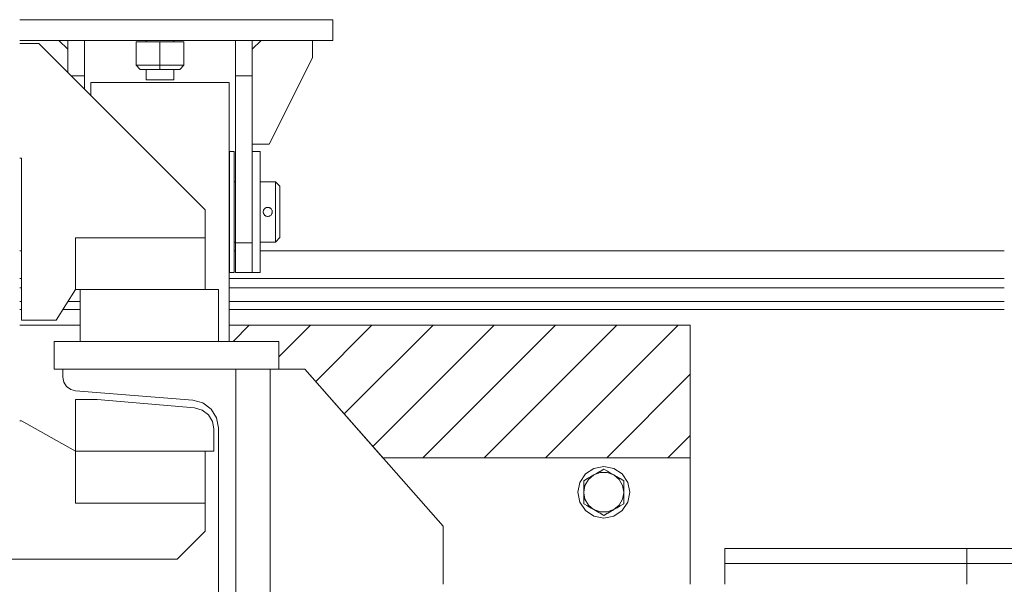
# Model space of a CAD drawing. Header units: millimetres. Extents: x 53056 to 116131, y -669674 to -625124.
# Tile 243 of 256: x 71697 to 72267, y -635462 to -635135. Entities that reach past the tile are written whole.
import ezdxf

# ---------------------------------------------------------------- set-up
doc = ezdxf.new("R2010")
doc.units = ezdxf.units.MM
doc.header["$MEASUREMENT"] = 0
doc.linetypes.add('DGN Style 1', pattern=[536.1990872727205, 0.8921781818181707, -535.3069090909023])
for name, color, linetype, lineweight in [('Main Cradle', 7, 'Continuous', 0), ('Main Cradle Blocks', 7, 'Continuous', 0), ('Main Cradle Tower', 7, 'Continuous', 0), ('Main Cradle Tower Rail Frame', 7, 'Continuous', 0), ('Side Cradle Stbd', 7, 'Continuous', 0)]:
    doc.layers.add(name, color=color, linetype=linetype, lineweight=lineweight)

# ---------------------------------------------------------------- blocks, each defined once
blk = doc.blocks.new('*U55')
at = {"linetype": 'Continuous', "lineweight": 0}
h = blk.add_hatch(dxfattribs=at)
h.set_pattern_fill('HATCH', color=30, style=0, pattern_type=2)
h.set_pattern_definition([(45, (-12635.852784, 12050.10279), (-17.71895608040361, 17.71895608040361), [])])
h.paths.add_polyline_path([(-12775.54270379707, 12083.40396477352), (-12775.54270379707, 12077.69492971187), (-12746.72273458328, 12077.69492971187), (-12746.72270369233, 12061.69492971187), (-12731.72273458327, 12061.69492971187), (-12686.59147791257, 12010.35817203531), (-12508.75592507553, 12010.35817203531), (-12508.75592507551, 12087.07755214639), (-12775.54270379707, 12087.07755214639)])
at = {"color": 30, "linetype": 'Continuous', "lineweight": 0, "flags": 128}
blk.add_lwpolyline([(-12775.54270379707, 12083.40396477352), (-12775.54270379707, 12077.69492971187), (-12746.72273458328, 12077.69492971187), (-12746.72270369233, 12061.69492971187), (-12731.72273458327, 12061.69492971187), (-12686.59147791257, 12010.35817203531), (-12508.75592507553, 12010.35817203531), (-12508.75592507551, 12087.07755214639), (-12775.54270379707, 12087.07755214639), (-12775.54270379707, 12083.40396477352)], close=True, dxfattribs=at)
at = {"layer": 'Main Cradle', "color": 7, "linetype": 'Continuous', "lineweight": 0}
for p, q in [((-12488.65262245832, 11949.07758303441), (-12488.65262245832, 11957.87633785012)), ((-12348.6526224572, 11949.07758303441), (-12348.6526224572, 11957.87633785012)), ((-12488.65328118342, 11949.07758303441), (-12488.65328118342, 11952.97755214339)), ((-12488.65951416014, 11937.07758303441), (-12488.65951416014, 11949.07755214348)), ((-12488.65592507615, 11937.07758303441), (-12488.65592507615, 11949.07755214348)), ((-12288.65592507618, 11949.07755214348), (-12348.65592507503, 11949.07755214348)), ((-12348.65592507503, 11937.07761334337), (-12348.65592507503, 11949.07755214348))]:
    blk.add_line(p, q, dxfattribs=at)
at = {"layer": 'Main Cradle', "color": 7, "linetype": 'Continuous', "lineweight": 0, "flags": 128}
for points in [[(-12348.6526224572, 11957.87633785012), (-12488.65262245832, 11957.87633785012), (-12488.65262249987, 11957.87602894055)], [(-12288.65293136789, 11957.41813110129), (-12288.65262245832, 11957.87633785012), (-12348.6526224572, 11957.87633785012)], [(-12488.65265334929, 11957.64660897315), (-12488.65328118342, 11952.97755214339), (-12488.65297227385, 11952.97755214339)], [(-12348.65592507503, 11949.07755214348), (-12488.65592507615, 11949.07755214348), (-12488.65951416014, 11949.07755214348), (-12488.65951416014, 11949.07755214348)]]:
    blk.add_lwpolyline(points, dxfattribs=at)
at = {"layer": 'Main Cradle Blocks', "color": 7, "linetype": 'Continuous', "lineweight": 0}
for p, q in [((-12861.72276547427, 12087.07755214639), (-12896.72270369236, 12087.07755214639)), ((-12508.75592507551, 12087.07755214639), (-12775.5426729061, 12087.07755214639)), ((-12508.75592507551, 12010.35820292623), (-12508.75592507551, 12087.07755214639)), ((-12508.75592507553, 12010.35817203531), (-12686.59147791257, 12010.35817203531)), ((-12508.75592507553, 12010.35817203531), (-12508.75592507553, 11937.07758303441)), ((-12558.75592507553, 12003.73317203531), (-12560.91396816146, 12002.48722527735)), ((-12553.01567359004, 12004.21636502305), (-12558.75592507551, 12005.35817203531)), ((-12556.61957636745, 12002.49975053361), (-12558.75592507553, 12003.73317203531)), ((-12568.20266614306, 11998.27909353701), (-12570.33901485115, 11997.04567203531)), ((-12564.54746996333, 12000.38942203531), (-12567.61347343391, 11997.82220618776)), ((-12560.91399670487, 12002.48720879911), (-12561.05594123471, 12002.40525708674)), ((-12552.96438018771, 12000.38942203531), (-12556.72065606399, 12001.76105100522)), ((-12549.33090692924, 11998.29163527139), (-12549.4728514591, 11998.37358698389)), ((-12547.17283529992, 11997.04567203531), (-12549.3308783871, 11998.29161879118)), ((-12570.33901485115, 11994.68896405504), (-12570.33901485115, 11997.04567203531)), ((-12547.17283529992, 11990.35817203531), (-12547.86310770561, 11994.29701685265)), ((-12547.17283529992, 11992.73225759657), (-12547.17283529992, 11990.35817203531)), ((-12570.33901485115, 11990.1272822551), (-12569.64874244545, 11986.41932721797)), ((-12570.33901485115, 11985.3917636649), (-12570.33901485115, 11983.67067203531)), ((-12570.33901485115, 11983.67067203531), (-12568.18097176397, 11982.42472527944)), ((-12568.18097176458, 11982.42472527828), (-12568.03899869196, 11982.34275708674)), ((-12568.03899869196, 11982.34275708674), (-12568.18097176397, 11982.42472527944)), ((-12552.96438018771, 11980.32692203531), (-12549.89837671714, 11982.89413788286)), ((-12549.309184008, 11982.43725053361), (-12549.96458961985, 11982.05885192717)), ((-12549.309184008, 11982.43725053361), (-12547.17283529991, 11983.67067203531)), ((-12547.17283529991, 11983.67067203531), (-12547.17283529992, 11985.3917636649)), ((-12560.89227378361, 11978.21659353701), (-12558.75592507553, 11976.98317203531)), ((-12558.75592507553, 11976.98317203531), (-12556.59788198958, 11978.22911879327)), ((-12552.96438018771, 11980.32692203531), (-12556.72065606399, 11978.9552930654)), ((-12556.59785344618, 11978.22913527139), (-12556.45590891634, 11978.31108698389))]:
    blk.add_line(p, q, dxfattribs=at)
at = {"layer": 'Main Cradle Blocks', "color": 7, "linetype": 'Continuous', "lineweight": 0, "flags": 128}
for points in [[(-12553.01567359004, 12004.21636502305), (-12548.14932335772, 12000.96477375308), (-12544.89773208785, 11996.0984235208), (-12543.75592507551, 11990.35817203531), (-12544.89773208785, 11984.61792054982), (-12548.14932335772, 11979.75157031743), (-12553.01567359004, 11976.49997904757), (-12558.75592507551, 11975.35817203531), (-12564.49617656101, 11976.49997904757), (-12569.36252679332, 11979.75157031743), (-12572.6141180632, 11984.61792054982), (-12573.75592507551, 11990.35817203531), (-12572.6141180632, 11996.0984235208), (-12569.36252679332, 12000.96477375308), (-12564.49617656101, 12004.21636502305), (-12558.75592507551, 12005.35817203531)], [(-12570.33901485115, 11990.35817203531), (-12569.64874244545, 11994.29701685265), (-12567.61347343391, 11997.82220618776)], [(-12568.20266614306, 11998.27909353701), (-12567.54726053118, 11998.65749214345), (-12566.50540664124, 11999.25900676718), (-12564.54746996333, 12000.38942203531)], [(-12564.54746996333, 12000.38942203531), (-12564.54746996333, 12000.38942203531), (-12563.80564370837, 12000.8177156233), (-12563.07120776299, 12001.24174241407), (-12561.05594123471, 12002.40525708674), (-12560.91396816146, 12002.48722527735)], [(-12564.54746996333, 12000.38942203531), (-12560.79119408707, 12001.76105100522), (-12556.72065606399, 12001.76105100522)], [(-12556.61957636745, 12002.49975053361), (-12555.96417075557, 12002.12135192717), (-12554.92231686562, 12001.51983730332), (-12552.96438018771, 12000.38942203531), (-12552.22255393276, 11999.96112844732)], [(-12552.96438018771, 12000.38942203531), (-12549.89837671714, 11997.82220618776), (-12547.86310770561, 11994.29701685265)], [(-12552.22255393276, 11999.96112844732), (-12552.22255393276, 11999.96112844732), (-12551.48811798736, 11999.53710165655), (-12549.4728514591, 11998.37358698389), (-12549.3308783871, 11998.29161879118)], [(-12570.33901485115, 11994.68896405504), (-12570.33901485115, 11994.55140160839), (-12570.33901485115, 11992.37780137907), (-12570.33901485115, 11990.35817203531), (-12570.33901485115, 11990.1272822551), (-12570.33901485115, 11987.9344735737), (-12570.33901485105, 11986.14774867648), (-12570.33901485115, 11985.3917636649)], [(-12547.17283529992, 11992.73225759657), (-12547.17283529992, 11994.5506673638), (-12547.17283529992, 11994.68896405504), (-12547.17283529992, 11997.04567203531)], [(-12564.91762757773, 11980.54063263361), (-12567.61347343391, 11982.89413788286), (-12569.64874244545, 11986.41932721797)], [(-12547.17283529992, 11990.1272822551), (-12547.86310770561, 11986.41932721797), (-12549.89837671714, 11982.89413788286)], [(-12547.17283529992, 11990.35817203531), (-12547.17283529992, 11990.1272822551), (-12547.17283529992, 11987.77890698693), (-12547.17283529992, 11986.1495671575), (-12547.17283529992, 11985.3917636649)], [(-12568.03899869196, 11982.34275708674), (-12566.02373216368, 11981.17924241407), (-12565.2892962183, 11980.7552156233), (-12564.91762757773, 11980.54063263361), (-12564.54746996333, 11980.32692203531)], [(-12556.59788198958, 11978.22911879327), (-12556.45590891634, 11978.31108698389), (-12554.44064238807, 11979.47460165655), (-12553.70620644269, 11979.89862844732), (-12552.96438018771, 11980.32692203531), (-12551.00644350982, 11981.45733730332), (-12549.96458961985, 11982.05885192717)], [(-12564.54746996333, 11980.32692203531), (-12564.54746996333, 11980.32692203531), (-12562.58953328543, 11979.19650676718), (-12561.54767939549, 11978.59499214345), (-12560.89227378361, 11978.21659353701)], [(-12564.54746996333, 11980.32692203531), (-12560.79119408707, 11978.9552930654), (-12556.72065606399, 11978.9552930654)]]:
    blk.add_lwpolyline(points, dxfattribs=at)
at = {"layer": 'Main Cradle Tower', "color": 7, "linetype": 'Continuous', "lineweight": 0}
for p, q in [((-12896.72270369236, 12263.98507645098), (-12715.54270379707, 12263.98507645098)), ((-12715.54270379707, 12251.98507778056), (-12715.54270379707, 12263.98507645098)), ((-12715.54270379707, 12251.98507778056), (-12896.72270369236, 12251.98507778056)), ((-12896.72270369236, 12251.9262371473), (-12891.04273590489, 12251.9262371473)), ((-12891.04273534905, 12251.95433032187), (-12891.54270379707, 12251.95551349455)), ((-12891.04267853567, 12251.9262371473), (-12890.43359643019, 12251.9262371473)), ((-12890.43353464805, 12251.9262371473), (-12888.69907104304, 12251.9262371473)), ((-12888.69901757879, 12251.9262371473), (-12886.10416567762, 12251.9262371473)), ((-12886.10335773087, 12251.9262371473), (-12883.04178911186, 12251.9262371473)), ((-12879.9812598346, 12251.95179898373), (-12883.04209874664, 12251.95151238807)), ((-12883.04173589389, 12251.9262371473), (-12879.98125503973, 12251.9262371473)), ((-12879.78989462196, 12251.9518169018), (-12879.98120313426, 12251.95179898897)), ((-12879.98120163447, 12251.9262371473), (-12877.38638177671, 12251.9262371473)), ((-12877.38617601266, 12251.95257293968), (-12879.78989462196, 12251.9518169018)), ((-12877.03229615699, 12251.95268424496), (-12877.38581658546, 12251.95257305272)), ((-12877.38581514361, 12251.9262371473), (-12875.65187198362, 12251.9262371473)), ((-12875.65179638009, 12251.95365679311), (-12877.03229615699, 12251.95268424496)), ((-12875.65163277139, 12251.9262371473), (-12875.04272759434, 12251.9262371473)), ((-12874.54270379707, 12251.95551349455), (-12875.04266910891, 12251.9543303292)), ((-12874.00206655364, 12251.92580028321), (-12874.00206655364, 12251.9262371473)), ((-12873.93847497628, 12251.8626892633), (-12868.91773468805, 12251.8626892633)), ((-12868.91770379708, 12233.45655488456), (-12868.91770379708, 12251.96537395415)), ((-12859.16767290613, 12251.8626892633), (-12823.54088761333, 12251.8626892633)), ((-12829.39911025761, 12251.20611623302), (-12823.54094054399, 12251.20770832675)), ((-12829.39911025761, 12251.19861552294), (-12829.39911025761, 12251.20611623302)), ((-12815.54270379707, 12251.1948188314), (-12829.39911025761, 12251.19858463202)), ((-12829.39911025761, 12237.59858613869), (-12829.39911025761, 12251.19858463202)), ((-12823.54270379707, 12251.20235043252), (-12823.53981459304, 12251.20235726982)), ((-12823.54085008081, 12251.93961760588), (-12823.54091008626, 12251.20238556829)), ((-12823.54085010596, 12251.93930869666), (-12823.53968604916, 12251.93933383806)), ((-12822.98760642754, 12251.94067681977), (-12822.96493607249, 12251.94073216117)), ((-12822.96493607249, 12251.94073216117), (-12822.93114922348, 12251.94077452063)), ((-12822.93114922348, 12251.94077452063), (-12821.36434561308, 12251.94187831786)), ((-12821.34875039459, 12251.94189786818), (-12821.28844298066, 12251.94194655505)), ((-12821.28844298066, 12251.94194655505), (-12821.19943805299, 12251.94199664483)), ((-12818.76226943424, 12251.94277135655), (-12818.64158214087, 12251.94280516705)), ((-12818.64158214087, 12251.94280516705), (-12818.60341874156, 12251.94281209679)), ((-12815.83432854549, 12251.94307164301), (-12815.76385883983, 12251.94308443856)), ((-12815.76385883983, 12251.94308443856), (-12815.62621055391, 12251.94309753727)), ((-12815.62621055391, 12251.94309753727), (-12815.5426435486, 12251.9430987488)), ((-12801.68629733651, 12251.19858463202), (-12815.54270379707, 12251.1948188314)), ((-12815.54270379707, 12251.1948188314), (-12815.54270379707, 12237.59482033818)), ((-12815.5426435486, 12251.9430987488), (-12815.50658290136, 12251.94309927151)), ((-12815.50658290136, 12251.94309927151), (-12815.36748397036, 12251.94309018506)), ((-12812.48439255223, 12251.9428134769), (-12812.48149795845, 12251.94281277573)), ((-12812.48149795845, 12251.94281277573), (-12812.36246080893, 12251.94278394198)), ((-12812.36246080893, 12251.94278394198), (-12812.26674360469, 12251.94275012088)), ((-12812.26674360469, 12251.94275012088), (-12812.23703401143, 12251.94273535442)), ((-12812.23703401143, 12251.94273535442), (-12809.89211564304, 12251.94199781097)), ((-12809.89211564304, 12251.94199781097), (-12809.88796625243, 12251.94199574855)), ((-12809.88796625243, 12251.94199574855), (-12809.82524010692, 12251.94196457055)), ((-12809.82524010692, 12251.94196457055), (-12809.75869298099, 12251.94191773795)), ((-12808.15753196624, 12251.94077780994), (-12808.15431028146, 12251.94077442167)), ((-12808.15431028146, 12251.94077442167), (-12808.1344937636, 12251.940753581)), ((-12808.1344937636, 12251.940753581), (-12808.10462454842, 12251.94069901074)), ((-12808.10462454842, 12251.94069901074), (-12808.09410442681, 12251.94063984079)), ((-12808.09410442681, 12251.94063984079), (-12807.54392434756, 12251.93933784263)), ((-12807.54392434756, 12251.93933784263), (-12807.54321444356, 12251.939333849)), ((-12807.54270379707, 12251.20235043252), (-12807.54385395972, 12251.20235315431)), ((-12807.54319791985, 12251.20238249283), (-12807.54321445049, 12251.93964275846)), ((-12807.54318172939, 12251.8626892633), (-12771.91773468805, 12251.8626892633)), ((-12807.54316714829, 12251.20770797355), (-12801.68629733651, 12251.20611623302)), ((-12801.68629733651, 12251.20611623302), (-12801.68629733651, 12251.19858463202)), ((-12801.68629733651, 12251.19858463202), (-12801.68629733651, 12237.59858613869)), ((-12771.91770379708, 12251.96506504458), (-12762.16770379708, 12251.96506504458)), ((-12762.16767290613, 12251.8626892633), (-12757.14693261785, 12251.8626892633)), ((-12757.08334104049, 12251.9262371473), (-12757.08334104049, 12251.92592823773)), ((-12757.08334104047, 12251.92592823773), (-12757.08334104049, 12251.9262371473)), ((-12746.54270379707, 12251.95551349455), (-12746.04273534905, 12251.95433032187)), ((-12745.43359643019, 12251.9262371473), (-12746.04267853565, 12251.9262371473)), ((-12743.69907104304, 12251.9262371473), (-12745.43353464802, 12251.9262371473)), ((-12741.10416567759, 12251.9262371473), (-12743.69901757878, 12251.9262371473)), ((-12738.04270379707, 12251.9595146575), (-12741.29551297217, 12251.95921008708)), ((-12738.04178911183, 12251.9262371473), (-12741.10335773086, 12251.9262371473)), ((-12738.04209874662, 12251.95151238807), (-12734.98125983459, 12251.95179898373)), ((-12734.98125503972, 12251.9262371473), (-12738.04173589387, 12251.9262371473)), ((-12732.3863817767, 12251.9262371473), (-12734.98120163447, 12251.9262371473)), ((-12730.65187198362, 12251.9262371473), (-12732.38581514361, 12251.9262371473)), ((-12730.04272759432, 12251.9262371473), (-12730.65163277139, 12251.9262371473)), ((-12730.04266910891, 12251.9543303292), (-12729.54270379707, 12251.95551349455)), ((-12727.36582157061, 12251.8626892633), (-12715.54270379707, 12251.8626892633)), ((-12715.54270379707, 12251.8626892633), (-12715.54270379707, 12251.98507778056)), ((-12815.54270379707, 12237.59482033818), (-12829.39911025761, 12237.59858613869)), ((-12826.99911025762, 12235.19923866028), (-12829.39911025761, 12237.59858613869)), ((-12801.68629733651, 12237.59858613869), (-12815.54270379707, 12237.59482033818)), ((-12815.54270379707, 12235.19612511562), (-12815.54270379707, 12237.59482033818)), ((-12801.68629733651, 12237.59858613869), (-12804.08629733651, 12235.19923866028)), ((-12727.36585246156, 12241.92616918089), (-12727.36585246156, 12241.92153100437)), ((-12866.94622863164, 12231.4850797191), (-12859.16770379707, 12231.4850797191)), ((-12826.99911025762, 12235.199675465), (-12826.99911025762, 12235.19923866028)), ((-12826.99911025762, 12235.19923866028), (-12815.54270379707, 12235.19612511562)), ((-12804.08629733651, 12235.19923866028), (-12815.54270379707, 12235.19612511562)), ((-12807.54270383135, 12229.16622804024), (-12807.54283908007, 12235.19826837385)), ((-12804.08629733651, 12235.199675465), (-12804.08629733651, 12235.19923866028)), ((-12762.16770379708, 12231.4850797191), (-12771.91770379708, 12231.4850797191)), ((-12855.54270379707, 12227.69492971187), (-12822.93016850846, 12227.69492971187)), ((-12823.53617704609, 12229.16468357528), (-12822.93376700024, 12229.16325797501)), ((-12822.93370213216, 12229.16325788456), (-12821.19958896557, 12229.16203621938)), ((-12822.93011876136, 12227.69492971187), (-12808.15545540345, 12227.69492971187)), ((-12821.19948926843, 12229.16203617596), (-12818.6041907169, 12229.1612198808)), ((-12818.60406521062, 12229.16121986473), (-12815.54283036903, 12229.16093323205)), ((-12815.54257646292, 12229.16093323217), (-12812.48133276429, 12229.16121986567)), ((-12812.48120536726, 12229.16121988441), (-12809.88591017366, 12229.16203617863)), ((-12808.15170438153, 12229.16325788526), (-12809.88581816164, 12229.16203621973)), ((-12808.15542511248, 12227.69492971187), (-12807.54265591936, 12227.69492971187)), ((-12808.15163631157, 12229.16325798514), (-12807.54923054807, 12229.16468357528)), ((-12807.54263995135, 12227.69492971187), (-12775.54270379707, 12227.69492971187)), ((-12752.36585246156, 12191.92621345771), (-12752.36585246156, 12191.92153709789)), ((-12775.29270379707, 12187.69492583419), (-12772.66770379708, 12187.69492583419)), ((-12762.16767290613, 12187.69492583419), (-12757.54270379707, 12187.69492583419)), ((-12775.5426729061, 12170.19492777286), (-12775.29273468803, 12170.19492777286)), ((-12775.29270379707, 12170.19492971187), (-12775.29270379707, 12135.19493246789)), ((-12772.66767290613, 12170.19492777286), (-12771.91773468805, 12170.19492777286)), ((-12755.78827065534, 12152.81151385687), (-12755.7890743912, 12152.84111004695)), ((-12755.78386268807, 12152.70329743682), (-12755.59944265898, 12151.74262555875)), ((-12755.59650201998, 12153.69878186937), (-12755.78282982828, 12152.69782218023)), ((-12755.68399260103, 12151.95699304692), (-12755.68665740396, 12151.96458794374)), ((-12755.59187518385, 12153.70809943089), (-12755.59018775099, 12153.7111654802)), ((-12755.58315840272, 12151.70226465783), (-12755.13585495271, 12150.98215820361)), ((-12755.01837731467, 12154.55428592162), (-12755.01531825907, 12154.5568785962)), ((-12753.21885994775, 12155.32722064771), (-12753.21662099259, 12155.32752030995)), ((-12752.16749282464, 12155.11859135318), (-12753.09152790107, 12155.30565480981)), ((-12752.76689000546, 12155.29472302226), (-12752.74514802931, 12155.29369851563)), ((-12752.16972822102, 12155.11935906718), (-12752.16769486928, 12155.11867844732)), ((-12751.91343032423, 12155.0089590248), (-12751.90854979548, 12155.00546008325)), ((-12751.22641477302, 12154.46991652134), (-12751.22413836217, 12154.46673757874)), ((-12750.63882484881, 12151.999316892), (-12750.74724328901, 12151.70032257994)), ((-12750.74720359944, 12151.70052265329), (-12750.55150646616, 12152.68702353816)), ((-12750.55055306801, 12152.70341463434), (-12750.73778144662, 12153.67649939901)), ((-12750.65178617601, 12153.42971690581), (-12750.62322803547, 12153.34686801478)), ((-12750.55346925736, 12152.4656739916), (-12750.63882484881, 12151.999316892)), ((-12750.55150646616, 12152.68702353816), (-12750.55078377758, 12152.70624865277)), ((-12755.2982574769, 12151.17013043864), (-12755.30198386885, 12151.1749131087)), ((-12754.99140633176, 12150.81496665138), (-12754.26908212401, 12150.32039572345)), ((-12754.68252344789, 12150.55929368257), (-12754.71680010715, 12150.58724711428)), ((-12754.26874805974, 12150.32016699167), (-12754.68248720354, 12150.55926412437)), ((-12751.99180140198, 12150.35835776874), (-12751.31544539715, 12150.85088932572)), ((-12751.62136439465, 12150.58191670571), (-12751.66663871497, 12150.55364443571)), ((-12751.31497880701, 12150.85129951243), (-12751.23630369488, 12150.93714217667)), ((-12775.29273468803, 12135.19493165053), (-12775.5426729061, 12135.19493165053)), ((-12771.91773468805, 12135.19493165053), (-12772.66767290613, 12135.19493165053)), ((-12762.16770379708, 12134.83054442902), (-12771.91770379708, 12134.83054442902)), ((-12775.29270379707, 12117.69493358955), (-12772.66770379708, 12117.69493358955)), ((-12771.91770379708, 12117.69390387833), (-12762.16770379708, 12117.69390387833)), ((-12762.16767290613, 12117.69493358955), (-12757.54270379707, 12117.69493358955)), ((-12861.72273458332, 12107.69489882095), (-12861.72273458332, 12077.69496060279)), ((-12864.36015059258, 12044.10298627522), (-12864.36015059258, 12014.10301716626)), ((-12851.82055534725, 12044.10298627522), (-12864.36015059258, 12044.10298627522)), ((-12851.82055534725, 12044.10298627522), (-12795.505314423, 12039.17604111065)), ((-12785.19028501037, 12031.43833366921), (-12784.36015059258, 12027.01322907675)), ((-12784.36015059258, 12027.01322907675), (-12784.36015059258, 12014.10298627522)), ((-12789.36011970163, 12014.10298627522), (-12784.36015059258, 12014.10298627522))]:
    blk.add_line(p, q, dxfattribs=at)
at = {"layer": 'Main Cradle Tower', "color": 7, "linetype": 'Continuous', "lineweight": 0, "flags": 128}
for points in [[(-12789.36015059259, 12137.69496060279), (-12789.36015059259, 12153.89895799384), (-12885.56417887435, 12250.10298627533), (-12896.72270369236, 12250.10298627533)], [(-12891.54270379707, 12251.95551349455), (-12890.89567982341, 12251.95704467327), (-12889.05311143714, 12251.95834274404), (-12886.29551297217, 12251.95921008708), (-12883.04270379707, 12251.9595146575), (-12879.78989462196, 12251.95921008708), (-12877.03229615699, 12251.95834274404), (-12875.1897277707, 12251.95704467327), (-12874.54270379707, 12251.95551349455), (-12874.54270379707, 12251.95582240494)], [(-12890.43373062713, 12251.95365687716), (-12890.89567982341, 12251.95398231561), (-12891.04267596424, 12251.95433018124)], [(-12888.69928850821, 12251.95257295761), (-12889.05311143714, 12251.95268424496), (-12890.43361067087, 12251.95365679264)], [(-12886.10418002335, 12251.95179898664), (-12886.29551297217, 12251.9518169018), (-12888.6992267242, 12251.95257293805)], [(-12883.04215528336, 12251.95151238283), (-12883.04270379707, 12251.95151233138), (-12886.10366558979, 12251.95179893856)], [(-12875.04273083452, 12251.9543301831), (-12875.1897277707, 12251.95398231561), (-12875.65163445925, 12251.95365690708)], [(-12875.04266591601, 12251.9262371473), (-12874.00206655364, 12251.9262371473), (-12868.91773468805, 12246.84190584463)], [(-12874.00206655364, 12251.9262371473), (-12874.00206655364, 12251.9262371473), (-12874.00206655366, 12251.92580028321)], [(-12868.91770379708, 12251.96506504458), (-12868.91770379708, 12251.96506504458), (-12859.16770379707, 12251.96506504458), (-12859.16770379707, 12251.96506504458)], [(-12859.16770379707, 12223.70655488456), (-12859.16770379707, 12231.4850797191), (-12859.16770379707, 12251.96537395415)], [(-12822.98673259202, 12251.20103472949), (-12823.54270379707, 12251.20235043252), (-12823.54270379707, 12251.20204152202)], [(-12823.53968604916, 12251.93933383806), (-12822.98950621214, 12251.94063583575), (-12822.98931991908, 12251.94063985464), (-12822.98760642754, 12251.94067681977)], [(-12822.98707965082, 12251.2010355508), (-12822.98585696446, 12251.20100917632), (-12822.96392274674, 12251.20095563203), (-12822.94135008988, 12251.20092733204)], [(-12821.3453096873, 12251.19979028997), (-12822.93374005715, 12251.20090932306), (-12822.94172185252, 12251.20092821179)], [(-12821.36434561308, 12251.94187831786), (-12821.36157416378, 12251.94188179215), (-12821.34875039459, 12251.94189786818)], [(-12821.34606300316, 12251.1997908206), (-12821.34388895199, 12251.1997880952), (-12821.28554629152, 12251.19974099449), (-12821.23479108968, 12251.19971243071)], [(-12818.78871285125, 12251.19892932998), (-12821.19955804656, 12251.19968760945), (-12821.23639039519, 12251.19971355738)], [(-12821.19832538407, 12251.94199727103), (-12818.85340715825, 12251.9427348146), (-12818.85014611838, 12251.94273612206), (-12818.76226943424, 12251.94277135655)], [(-12818.79092302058, 12251.1989300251), (-12818.75710569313, 12251.19891646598), (-12818.67209051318, 12251.19889264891)], [(-12815.75958637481, 12251.19860493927), (-12818.60417125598, 12251.19887128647), (-12818.6770127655, 12251.19889419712)], [(-12818.60341874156, 12251.94281209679), (-12815.83737533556, 12251.9430710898), (-12815.83432854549, 12251.94307164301)], [(-12815.76135863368, 12251.19860510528), (-12815.7566294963, 12251.1986042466), (-12815.62348070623, 12251.19859157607), (-12815.61565557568, 12251.19859146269)], [(-12815.43210945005, 12251.19859498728), (-12815.54270379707, 12251.19858463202), (-12815.61749395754, 12251.19859163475)], [(-12815.43729514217, 12251.19859450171), (-12815.37321182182, 12251.19859868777), (-12815.34044716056, 12251.19860356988)], [(-12815.36748397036, 12251.94309018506), (-12815.25338363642, 12251.94307318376), (-12815.25043638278, 12251.94307246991), (-12812.48439255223, 12251.9428134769)], [(-12812.40740893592, 12251.19889450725), (-12812.48123633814, 12251.19887128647), (-12815.3432017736, 12251.1986033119)], [(-12812.40967072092, 12251.19889379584), (-12812.36634033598, 12251.19890429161), (-12812.28562589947, 12251.1989328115)], [(-12809.85198862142, 12251.199711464), (-12809.88584954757, 12251.19968760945), (-12812.29031018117, 12251.19893133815)], [(-12809.85300805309, 12251.19971074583), (-12809.82721541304, 12251.19972356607), (-12809.76283660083, 12251.1997688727), (-12809.74728593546, 12251.19978522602)], [(-12809.75869298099, 12251.94191773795), (-12809.72433614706, 12251.94188160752), (-12808.15753196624, 12251.94077780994)], [(-12808.14522840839, 12251.20092456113), (-12808.15166753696, 12251.20090932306), (-12809.74831124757, 12251.19978450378)], [(-12808.14549912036, 12251.20092392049), (-12808.13505164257, 12251.200934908), (-12808.10615249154, 12251.20098770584), (-12808.0971502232, 12251.20103833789)], [(-12807.54270379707, 12251.20204152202), (-12807.54270379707, 12251.20235043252), (-12808.09768538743, 12251.20103707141)], [(-12771.91770379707, 12251.96537395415), (-12771.91770379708, 12231.4850797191), (-12771.91770379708, 12134.83054442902), (-12771.91770379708, 12125.70627934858), (-12771.91770379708, 12119.76063834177), (-12771.91770379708, 12117.69390387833), (-12771.91770379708, 12117.69390387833)], [(-12762.16770379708, 12251.96537395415), (-12762.16770379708, 12231.4850797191), (-12762.16770379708, 12134.83054442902), (-12762.16770379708, 12130.85435451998)], [(-12762.16767290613, 12191.92624434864), (-12752.36585246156, 12191.92624434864), (-12727.36585246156, 12241.92623825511), (-12727.36585246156, 12251.9262371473), (-12730.042665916, 12251.9262371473)], [(-12746.04273590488, 12251.9262371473), (-12757.08334104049, 12251.9262371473), (-12762.16767290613, 12246.84190584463)], [(-12741.29551297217, 12251.95921008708), (-12744.05311143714, 12251.95834274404), (-12745.89567982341, 12251.95704467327), (-12746.54270379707, 12251.95551349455), (-12746.54270379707, 12251.95582240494)], [(-12746.04267596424, 12251.95433018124), (-12745.89567982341, 12251.95398231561), (-12745.43373062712, 12251.95365687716)], [(-12745.43361067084, 12251.95365679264), (-12744.05311143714, 12251.95268424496), (-12743.69928850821, 12251.95257295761)], [(-12743.69922672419, 12251.95257293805), (-12741.29551297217, 12251.9518169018), (-12741.10418002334, 12251.95179898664)], [(-12741.10366558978, 12251.95179893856), (-12738.04270379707, 12251.95151233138), (-12738.04215528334, 12251.95151238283)], [(-12729.54270379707, 12251.95582240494), (-12729.54270379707, 12251.95551349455), (-12730.1897277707, 12251.95704467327), (-12732.03229615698, 12251.95834274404), (-12734.78989462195, 12251.95921008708), (-12738.04270379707, 12251.9595146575)], [(-12734.98120313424, 12251.95179898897), (-12734.78989462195, 12251.9518169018), (-12732.38617601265, 12251.95257293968)], [(-12732.38581658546, 12251.95257305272), (-12732.03229615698, 12251.95268424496), (-12730.65179638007, 12251.95365679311)], [(-12730.65163445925, 12251.95365690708), (-12730.1897277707, 12251.95398231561), (-12730.04273083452, 12251.9543301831)], [(-12762.16767290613, 12191.92153709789), (-12752.36585246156, 12191.92153709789), (-12727.36585246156, 12241.92153100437), (-12727.36585246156, 12241.92153100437)], [(-12823.54221270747, 12235.1982682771), (-12823.54270379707, 12229.1646990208), (-12823.54254631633, 12229.16469864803)], [(-12855.54270379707, 12227.6949294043), (-12855.54270379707, 12221.98589465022), (-12855.54270379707, 12220.08155488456)], [(-12807.54270379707, 12229.1646990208), (-12808.15166753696, 12229.16614013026), (-12809.88584954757, 12229.16736184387), (-12812.48123633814, 12229.16817816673), (-12815.54270379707, 12229.1684648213), (-12818.60417125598, 12229.16817816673), (-12821.19955804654, 12229.16736184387), (-12822.93374005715, 12229.16614013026), (-12823.54270379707, 12229.1646990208)], [(-12775.54270379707, 12227.6949294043), (-12775.54270379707, 12221.98589465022), (-12775.54270379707, 12205.72793830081), (-12775.54270379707, 12181.39618713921), (-12775.54270379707, 12152.69492971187)], [(-12775.29270379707, 12187.69492552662), (-12775.29270379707, 12185.03701462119), (-12775.29270379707, 12177.45531416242), (-12775.29270379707, 12166.10406962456), (-12775.29270379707, 12152.71140508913)], [(-12772.66770379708, 12187.69492552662), (-12772.66770379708, 12185.03701462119), (-12772.66770379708, 12177.45531416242), (-12772.66770379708, 12166.10406962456), (-12772.66770379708, 12152.71140508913)], [(-12757.54270379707, 12187.69492552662), (-12757.54270379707, 12185.03701462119), (-12757.54270379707, 12177.45531416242), (-12757.54270379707, 12166.10406962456), (-12757.54270379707, 12152.71140508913)], [(-12896.72267563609, 12183.81044971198), (-12895.64098693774, 12183.81044971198), (-12895.64098693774, 12090.10298627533), (-12875.64098693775, 12090.10298627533), (-12864.36017040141, 12107.69489882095)], [(-12757.54267290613, 12170.19492777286), (-12748.79270379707, 12170.19492777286), (-12746.16770379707, 12167.56992806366)], [(-12748.79270379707, 12170.19492777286), (-12748.79270379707, 12168.86597216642), (-12748.79270379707, 12165.07512193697), (-12748.79270379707, 12159.39949966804), (-12748.79270379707, 12152.70316740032), (-12748.79270379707, 12146.00558101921), (-12748.79270379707, 12140.32638733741), (-12748.79270379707, 12136.53019211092), (-12748.79270379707, 12135.19493165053)], [(-12746.16770379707, 12167.56992806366), (-12746.16770379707, 12166.44031579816), (-12746.16770379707, 12163.21809310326), (-12746.16770379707, 12158.39381417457), (-12746.16770379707, 12152.70193174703), (-12746.16770379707, 12147.008983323), (-12746.16770379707, 12142.18166869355), (-12746.16770379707, 12138.95490275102), (-12746.16770379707, 12137.81993135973), (-12748.79270379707, 12135.19493165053), (-12757.54267290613, 12135.19493165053)], [(-12775.54270379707, 12152.69492971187), (-12775.54270379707, 12123.99367228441), (-12775.54270379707, 12099.66192112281), (-12775.54270379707, 12083.40396477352), (-12775.54270379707, 12077.69496060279)], [(-12775.29270379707, 12152.71140508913), (-12775.29270379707, 12139.31623232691), (-12775.29270379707, 12127.9578449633), (-12775.29270379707, 12120.36545451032), (-12775.29270379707, 12117.69493358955), (-12775.29270379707, 12117.69493358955)], [(-12772.66770379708, 12152.71140508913), (-12772.66770379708, 12139.31623232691), (-12772.66770379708, 12127.9578449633), (-12772.66770379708, 12120.36545451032), (-12772.66770379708, 12117.69493358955), (-12772.66770379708, 12117.69493358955)], [(-12757.54270379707, 12152.71140508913), (-12757.54270379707, 12139.31623232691), (-12757.54270379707, 12127.9578449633), (-12757.54270379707, 12120.36545451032), (-12757.54270379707, 12117.69493358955), (-12757.54270379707, 12117.69493358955)], [(-12755.78907523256, 12152.84114102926), (-12755.73624393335, 12153.24466738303), (-12755.59645250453, 12153.69904786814), (-12755.59226751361, 12153.70738657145), (-12755.41765802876, 12154.05530051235), (-12755.13484670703, 12154.44122134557), (-12755.01872571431, 12154.5539906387), (-12754.84755768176, 12154.72021810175), (-12754.4547337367, 12154.99092925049), (-12754.16983055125, 12155.12305922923), (-12754.08286709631, 12155.16339040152), (-12753.62616393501, 12155.28773135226), (-12753.21577322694, 12155.32763377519), (-12753.16798355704, 12155.32419096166), (-12752.7439052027, 12155.2936399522), (-12752.35170336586, 12155.19803153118), (-12752.16734568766, 12155.11856156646), (-12751.91395073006, 12155.00933211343), (-12751.5799897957, 12154.79351227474), (-12751.31716726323, 12154.55313401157), (-12751.22686094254, 12154.47053958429), (-12750.97895204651, 12154.15227343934), (-12750.75332081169, 12153.73338588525), (-12750.7444534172, 12153.70704662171), (-12750.62183074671, 12153.34281439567), (-12750.54838545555, 12152.87578339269), (-12750.55052404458, 12152.70326379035), (-12750.55052521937, 12152.70316902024), (-12750.55346925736, 12152.4656739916)], [(-12755.78907519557, 12152.84113966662), (-12755.78907523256, 12152.84114102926), (-12755.78390112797, 12152.70349767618), (-12755.78389939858, 12152.7034886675)], [(-12755.68666807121, 12151.96461834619), (-12755.77131890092, 12152.36878083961), (-12755.78388896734, 12152.70317417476), (-12755.78390112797, 12152.70349767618)], [(-12755.6866672, 12151.96461586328), (-12755.68666807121, 12151.96461834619), (-12755.58324937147, 12151.7024111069), (-12755.58324484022, 12151.7024038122)], [(-12755.560566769, 12153.75689396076), (-12755.58208678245, 12153.71693908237), (-12755.59095417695, 12153.69059863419), (-12755.60747450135, 12153.64152528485)], [(-12754.91817174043, 12154.62828408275), (-12755.01824033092, 12154.53675149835), (-12755.10854665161, 12154.45414844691), (-12755.59211404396, 12153.70762349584)], [(-12755.30200718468, 12151.17494303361), (-12755.5125898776, 12151.5232613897), (-12755.58324937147, 12151.7024111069)], [(-12753.21599578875, 12155.32758109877), (-12754.16806190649, 12155.10224412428), (-12754.42145686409, 12154.99300042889), (-12755.01854333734, 12154.55412469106)], [(-12752.74471242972, 12155.2936671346), (-12753.16742403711, 12155.30790143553), (-12753.35871966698, 12155.29411836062)], [(-12751.79270068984, 12154.91396226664), (-12751.88067385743, 12154.97459527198), (-12752.16557704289, 12155.10674228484), (-12752.2106301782, 12155.12763933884)], [(-12751.18472560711, 12154.40321699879), (-12751.20056088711, 12154.42482742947), (-12751.31668187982, 12154.53760818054), (-12751.91369452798, 12155.00912976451)], [(-12750.77546135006, 12151.62250334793), (-12751.01094365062, 12151.20680499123), (-12751.26224605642, 12150.89761656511), (-12751.31517283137, 12150.85108781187), (-12751.62133819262, 12150.58193306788)], [(-12751.26209065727, 12150.89785673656), (-12750.75215822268, 12151.68596395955), (-12750.77544464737, 12151.62254883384)], [(-12750.62279287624, 12153.34557543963), (-12750.74314008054, 12153.69093842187), (-12751.22670762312, 12154.47029248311)], [(-12750.77546113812, 12151.62250392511), (-12750.77546135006, 12151.62250334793), (-12750.74724328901, 12151.70032257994), (-12750.74724155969, 12151.70033129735)], [(-12755.30200514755, 12151.17494041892), (-12755.30200718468, 12151.17494303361), (-12755.02087362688, 12150.84954597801), (-12754.98948403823, 12150.81321420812), (-12754.68248720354, 12150.55926412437), (-12754.68249022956, 12150.55926659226)], [(-12754.26875479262, 12150.3201716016), (-12754.26874805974, 12150.32016699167), (-12754.17017658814, 12150.28346773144), (-12753.89299783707, 12150.18027098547), (-12753.42733094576, 12150.09094624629), (-12753.167546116, 12150.08518223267), (-12753.02418084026, 12150.08200129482), (-12752.55664027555, 12150.15019366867), (-12752.40349714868, 12150.19178530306), (-12752.16709956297, 12150.28762337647), (-12751.96748423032, 12150.36854953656), (-12751.62133819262, 12150.58193306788), (-12751.62134225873, 12150.58193052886)], [(-12864.36015059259, 12107.69492971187), (-12789.36015059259, 12107.69492971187), (-12789.36015059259, 12137.69492971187), (-12864.36015059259, 12137.69492971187), (-12864.36015059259, 12107.69492971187)], [(-12762.16770379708, 12130.85433813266), (-12762.16770379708, 12127.9578449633), (-12762.16770379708, 12127.10237387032)], [(-12762.16770379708, 12127.10236903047), (-12762.16770379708, 12125.70627934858), (-12762.16770379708, 12122.27994353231)], [(-12762.16770379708, 12122.27993165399), (-12762.16770379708, 12120.36545451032), (-12762.16770379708, 12120.21255879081)], [(-12762.16770379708, 12120.21255784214), (-12762.16770379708, 12119.76063834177), (-12762.16770379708, 12117.69390387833), (-12762.16770379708, 12117.69390387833)], [(-12781.72273458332, 12077.69496060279), (-12781.72273458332, 12107.69492971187), (-12789.36011970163, 12107.69492971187)], [(-12785.19028501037, 12031.43833366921), (-12787.56780304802, 12035.26169368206), (-12791.16939967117, 12037.96339232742), (-12795.505314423, 12039.17604111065)], [(-13246.25592507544, 12031.69489882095), (-13246.25592507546, 12011.69492971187), (-13168.49523849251, 11951.69492971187), (-12805.56417887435, 11951.69492971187), (-12789.36015059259, 11967.89895799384), (-12789.36015059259, 11984.10295538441)], [(-12864.36018148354, 12014.10300364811), (-12895.64098693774, 12031.69492971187), (-12896.72267563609, 12031.69492971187)], [(-12864.36015059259, 12014.10298627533), (-12789.36015059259, 12014.10298627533), (-12789.36015059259, 11984.10298627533), (-12864.36015059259, 11984.10298627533), (-12864.36015059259, 12014.10298627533)]]:
    blk.add_lwpolyline(points, dxfattribs=at)
at = {"layer": 'Main Cradle Tower Rail Frame', "color": 7, "linetype": 'Continuous', "lineweight": 0}
for p, q in [((-12876.72273458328, 12077.69492971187), (-12746.72273458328, 12077.69492971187)), ((-12876.72273458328, 12061.69492971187), (-12876.72273458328, 12077.69492971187)), ((-12746.72273458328, 12077.69492971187), (-12746.72273458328, 12061.69492971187)), ((-12871.72273458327, 12061.69492971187), (-12876.72273458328, 12061.69492971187)), ((-12871.72273458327, 12057.07755214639), (-12871.72273458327, 12061.69492971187)), ((-12871.72273458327, 12061.69492971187), (-12771.72273458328, 12061.69492971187)), ((-12771.72273458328, 12061.69492971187), (-12771.72273458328, 11761.69492971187)), ((-12746.72273458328, 12061.69492971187), (-12771.72273458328, 12061.69492971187)), ((-12751.72273458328, 11861.69492971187), (-12751.72273458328, 12061.69492971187)), ((-12746.72270369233, 12061.69492971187), (-12731.72273458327, 12061.69492971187)), ((-12731.72273458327, 12061.69492971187), (-12651.72273458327, 11970.69492971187)), ((-12864.36015059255, 12049.10298627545), (-12867.22060254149, 12049.88276794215)), ((-12796.44790256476, 12043.67468399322), (-12864.36015059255, 12049.10298627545)), ((-12781.72273458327, 12027.7255522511), (-12782.82151518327, 12033.55252920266)), ((-12781.72273458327, 11795.66430717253), (-12781.72273458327, 12027.7255522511)), ((-12651.72273458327, 11970.69492971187), (-12651.72273458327, 11937.07758303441))]:
    blk.add_line(p, q, dxfattribs=at)
at = {"layer": 'Main Cradle Tower Rail Frame', "color": 7, "linetype": 'Continuous', "lineweight": 0, "flags": 128}
for points in [[(-12867.22060254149, 12049.88276794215), (-12869.60063080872, 12051.65073577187), (-12871.17334428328, 12054.16406367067), (-12871.72273458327, 12057.07755214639)], [(-12782.82151518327, 12033.55252920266), (-12785.96694213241, 12038.57918500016), (-12790.72699866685, 12042.11512065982), (-12796.44790256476, 12043.67468399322)]]:
    blk.add_lwpolyline(points, dxfattribs=at)
at = {"layer": 'Side Cradle Stbd', "color": 7, "linetype": 'Continuous', "lineweight": 0}
for p, q in [((-12895.6410178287, 12130.14514737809), (-12896.72270369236, 12130.14514737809)), ((-12775.29273468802, 12130.14514737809), (-12775.5426729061, 12130.14514737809)), ((-12771.91773468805, 12130.14514737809), (-12772.66767290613, 12130.14514737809)), ((-12327.02994234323, 12130.14514737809), (-12757.54267290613, 12130.14514737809)), ((-12895.6410178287, 12114.19601563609), (-12896.72270369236, 12114.19601563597)), ((-12327.03428151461, 12114.19601563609), (-12775.5426729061, 12114.19601563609)), ((-12895.6410178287, 12108.76771335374), (-12896.72270369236, 12108.76771335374)), ((-12327.03115892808, 12108.76771335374), (-12775.5426729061, 12108.76771335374)), ((-12895.6410178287, 12100.79314748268), (-12896.72270369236, 12100.79314748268)), ((-12861.72276547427, 12100.79314748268), (-12868.78588277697, 12100.79314748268)), ((-12327.03224537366, 12100.79314748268), (-12775.5426729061, 12100.79314748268)), ((-12895.6410178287, 12096.1757699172), (-12896.72270369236, 12096.1757699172)), ((-12861.72276547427, 12096.1757699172), (-12871.74677682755, 12096.1757699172)), ((-12327.03137996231, 12096.1757699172), (-12775.5426729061, 12096.1757699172))]:
    blk.add_line(p, q, dxfattribs=at)

msp = doc.modelspace()

# ---------------------------------------------------------------- block references
at = {"color": 7, "linetype": 'DGN Style 1', "lineweight": 0}
msp.add_blockref('*U55', (84593.95000000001, -647399.3500000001), dxfattribs=at)

doc.saveas('drawing.dxf')
